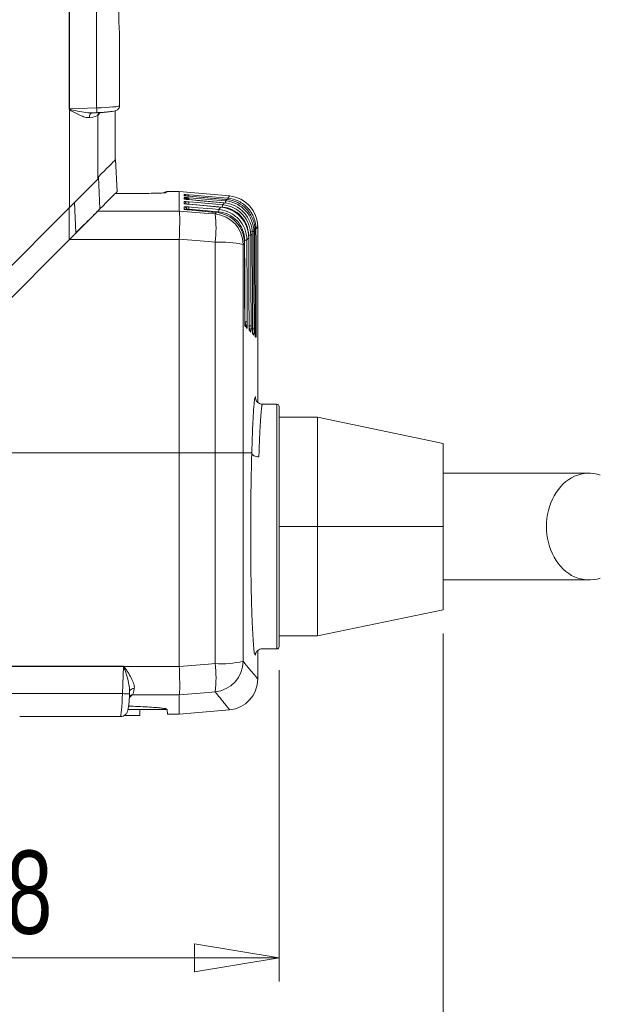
# Model space of a CAD drawing. Header units: millimetres. Extents: x 5 to 415, y 5 to 292.
# Tile 40 of 57: x 162 to 187, y 176 to 218. Entities that reach past the tile are written whole.
import ezdxf

# ---------------------------------------------------------------- set-up
doc = ezdxf.new("R2010")
doc.units = ezdxf.units.MM
doc.styles.add('SLDTEXTSTYLE1', font='TXT', dxfattribs={"width": 0.75})
doc.dimstyles.new('SLDDIMSTYLE2', dxfattribs={"dimtxt": 3.5, "dimasz": 3.556, "dimexe": 0, "dimexo": 0.0625, "dimgap": 0.875, "dimtad": 1, "dimdec": 1, "dimrnd": 1e-09, "dimzin": 12, "dimdsep": 46, "dimtxsty": 'SLDTEXTSTYLE1', "dimblk1": 'CLOSED', "dimblk2": 'CLOSED', "dimsah": 1, "dimcen": 0.09, "dimadec": 0, "dimazin": 3, "dimtfac": 1, "dimtofl": 0, "dimtmove": 0, "dimatfit": 3, "dimldrblk": 'CLOSED', "dimfxl": 1, "dimfrac": 2, "dimtolj": 1, "dimtzin": 12, "dimarcsym": 0})
doc.dimstyles.new('SLDDIMSTYLE3', dxfattribs={"dimtxt": 3.5, "dimasz": 3.556, "dimexe": 0, "dimexo": 0.0625, "dimgap": 0.875, "dimtad": 1, "dimdec": 1, "dimrnd": 1e-09, "dimzin": 12, "dimdsep": 46, "dimtxsty": 'SLDTEXTSTYLE1', "dimblk1": 'CLOSED', "dimblk2": 'CLOSED', "dimsah": 1, "dimcen": 0.09, "dimadec": 0, "dimazin": 3, "dimtfac": 1, "dimtdec": 1, "dimtofl": 0, "dimtmove": 0, "dimatfit": 3, "dimldrblk": 'CLOSED', "dimfxl": 1, "dimfrac": 2, "dimtolj": 1, "dimtzin": 12, "dimarcsym": 0})

# ---------------------------------------------------------------- blocks, each defined once
blk = doc.blocks.new('_CLOSED')
at = {"color": 0, "linetype": 'ByBlock', "lineweight": -2}
for p, q in [((-1, 0.166667), (0, 0)), ((-1, 0.166667), (-1, -0.166667)), ((0, 0), (-1, -0.166667)), ((0, 0), (-1, 0))]:
    blk.add_line(p, q, dxfattribs=at)
blk = doc.blocks.new('_D_6')
at = {"color": 7, "linetype": 'Continuous', "lineweight": 0}
for p, q in [((144.559, 216.309), (144.559, 168.81)), ((180.271, 191.674), (180.271, 168.81)), ((180.271, 169.81), (144.559, 169.81))]:
    blk.add_line(p, q, dxfattribs=at)
at = {"color": 7, "linetype": 'Continuous', "lineweight": 0, "xscale": 3.556, "yscale": 3.556}
for p, rotation in [((144.559, 169.81, 0.1), 180), ((180.271, 169.81, 0.1), 360)]:
    blk.add_blockref('_CLOSED', p, dxfattribs=dict(at, rotation=rotation))
at = {"color": 7, "linetype": 'Continuous', "lineweight": 0, "insert": (157.002, 174.321), "char_height": 3.5, "attachment_point": 1, "style": 'SLDTEXTSTYLE1'}
blk.add_mtext('35,7', dxfattribs=at)
blk = doc.blocks.new('_D_7')
at = {"color": 7, "linetype": 'Continuous', "lineweight": 0}
for p, q in [((144.559, 191.512), (144.559, 177.02)), ((173.371, 190.124), (173.371, 177.02)), ((173.371, 178.02), (144.559, 178.02))]:
    blk.add_line(p, q, dxfattribs=at)
at = {"color": 7, "linetype": 'Continuous', "lineweight": 0, "xscale": 3.556, "yscale": 3.556, "rotation": 180}
blk.add_blockref('_CLOSED', (144.559, 178.02, 0.1), dxfattribs=at)
at = {"color": 7, "linetype": 'Continuous', "lineweight": 0, "xscale": 3.556, "yscale": 3.556}
blk.add_blockref('_CLOSED', (173.371, 178.02, 0.1), dxfattribs=at)
at = {"color": 7, "linetype": 'Continuous', "lineweight": 0, "insert": (157.002, 182.531), "char_height": 3.5, "attachment_point": 1, "style": 'SLDTEXTSTYLE1'}
blk.add_mtext('28,8', dxfattribs=at)

msp = doc.modelspace()

# ---------------------------------------------------------------- linework, layer by layer
at = {"color": 7, "linetype": 'Continuous', "lineweight": 15}
for p, q in [((164.544, 213.751), (164.544, 221.67)), ((164.553, 221.67), (164.553, 213.751)), ((165.694, 213.794), (165.694, 221.626)), ((166.659, 216.813), (166.659, 213.891)), ((164.548, 209.606), (164.548, 213.738)), ((164.553, 213.751), (165.694, 213.794)), ((165.489, 213.587), (165.694, 213.594)), ((165.489, 213.59), (165.53, 213.589)), ((165.739, 210.797), (165.739, 213.483)), ((166.479, 211.608), (166.479, 213.678)), ((166.489, 211.618), (166.56, 210.275)), ((165.739, 210.797), (164.548, 209.606)), ((165.743, 210.802), (165.739, 210.797)), ((165.77, 210.898), (165.834, 209.549)), ((166.948, 210.194), (166.479, 210.194)), ((166.948, 210.194), (166.479, 210.194)), ((166.948, 210.194), (166.948, 210.194)), ((169.171, 210.274), (168.654, 210.274)), ((171.286, 210.088), (169.171, 210.274)), ((169.171, 209.453), (169.171, 210.274)), ((169.381, 210.104), (169.381, 210.146)), ((169.381, 209.961), (169.381, 210.021)), ((169.381, 209.771), (169.381, 209.849)), ((169.472, 210.004), (169.472, 209.945)), ((170.987, 209.623), (169.569, 209.744)), ((171.166, 209.938), (169.574, 210.079)), ((171.056, 209.801), (169.574, 209.934)), ((170.91, 209.621), (169.574, 209.741)), ((171.056, 209.801), (171.056, 209.801)), ((171.166, 209.938), (171.166, 209.938)), ((164.548, 209.606), (155.559, 200.617)), ((164.548, 208.263), (165.739, 209.453)), ((165.791, 209.506), (165.739, 209.453)), ((165.739, 209.453), (169.171, 209.453)), ((169.381, 209.533), (169.381, 209.629)), ((169.472, 209.634), (169.472, 209.53)), ((170.824, 209.421), (169.569, 209.528)), ((170.729, 209.396), (169.574, 209.501)), ((170.728, 209.396), (170.729, 209.396)), ((170.91, 209.62), (170.91, 209.621)), ((172.472, 208.793), (172.472, 201.401)), ((164.548, 208.263), (155.559, 199.274)), ((169.171, 208.263), (164.548, 208.263)), ((169.171, 199.274), (169.171, 208.263)), ((171.909, 208.107), (171.909, 208.107)), ((172.092, 208.33), (172.092, 208.33)), ((172.105, 204.711), (172.105, 204.711)), ((172.134, 204.448), (172.153, 204.428)), ((172.383, 201.584), (172.391, 201.524)), ((173.271, 201.324), (172.668, 201.324)), ((173.371, 201.224), (173.371, 191.124)), ((174.991, 200.774), (173.371, 200.774)), ((180.271, 199.674), (174.991, 200.774)), ((174.991, 196.174), (174.991, 200.774)), ((180.271, 199.674), (180.271, 196.174)), ((169.171, 199.274), (155.559, 199.274)), ((169.171, 190.284), (169.171, 199.274)), ((170.676, 199.274), (169.171, 199.274)), ((171.86, 199.274), (172.221, 199.274)), ((186.408, 198.424), (180.271, 198.424)), ((174.991, 191.574), (174.991, 196.174)), ((174.991, 196.174), (180.271, 196.174)), ((180.271, 196.174), (180.271, 192.674)), ((180.271, 193.924), (186.408, 193.924)), ((174.991, 191.574), (180.271, 192.674)), ((173.371, 191.574), (174.991, 191.574)), ((172.383, 190.826), (172.372, 190.765)), ((172.472, 190.954), (172.472, 189.754)), ((172.658, 191.024), (173.271, 191.024)), ((164.221, 190.279), (164.221, 190.289)), ((166.778, 189.139), (166.821, 190.279)), ((166.836, 190.284), (169.171, 190.284)), ((159.164, 189.139), (166.778, 189.139)), ((167.079, 189.207), (167.078, 189.249)), ((167.078, 189.138), (167.082, 189.248)), ((169.171, 189.094), (167.198, 189.094)), ((169.171, 188.274), (169.171, 189.094)), ((166.693, 188.174), (163.485, 188.174)), ((167.516, 188.224), (166.874, 188.224)), ((167.516, 188.474), (168.666, 188.474)), ((167.516, 188.474), (167.516, 188.224)), ((168.665, 188.476), (168.669, 188.274)), ((168.669, 188.274), (169.171, 188.274)), ((169.171, 188.274), (171.286, 188.459))]:
    msp.add_line(p, q, dxfattribs=at)
at = {"color": 144, "linetype": 'Continuous', "lineweight": 0}
for p, q in [((164.544, 213.751), (164.553, 213.751)), ((169.471, 210.02), (169.472, 210.004)), ((169.574, 210.079), (169.574, 210.079)), ((171.923, 204.893), (171.923, 204.893)), ((159.12, 190.289), (166.821, 190.289)), ((166.821, 190.279), (159.12, 190.279)), ((167.002, 188.474), (167.516, 188.474))]:
    msp.add_line(p, q, dxfattribs=at)
at = {"color": 8, "linetype": 'Continuous', "lineweight": 15}
for p, q in [((166.479, 211.608), (166.479, 213.678)), ((168.654, 210.274), (168.61, 210.23)), ((164.821, 208.535), (164.759, 209.817)), ((169.569, 210.013), (169.569, 209.98)), ((169.569, 209.98), (169.574, 209.979)), ((169.569, 209.934), (169.569, 209.98)), ((169.574, 209.934), (169.574, 209.934)), ((169.574, 209.741), (169.574, 209.741)), ((164.535, 209.593), (164.537, 208.252)), ((169.569, 209.528), (169.569, 209.627)), ((169.569, 209.528), (169.569, 209.501)), ((169.574, 209.5), (169.574, 209.501)), ((172.082, 208.387), (172.082, 208.435)), ((173.271, 191.024), (173.271, 201.324)), ((174.991, 196.174), (173.371, 196.174))]:
    msp.add_line(p, q, dxfattribs=at)
at = {"color": 7, "linetype": 'Continuous', "lineweight": 15, "flags": 128}
for points in [[(165.53, 213.589), (165.501, 213.586), (165.473, 213.576), (165.448, 213.558), (165.427, 213.533), (165.41, 213.503), (165.398, 213.468), (165.391, 213.43), (165.391, 213.39)], [(169.574, 210.135), (169.773, 210.118), (170.57, 210.049), (171.211, 209.993)], [(171.166, 209.938), (170.967, 209.956), (170.171, 210.026), (169.574, 210.079)], [(169.574, 210.013), (169.773, 209.996), (170.57, 209.927), (171.119, 209.88)], [(171.056, 209.801), (170.857, 209.819), (170.06, 209.89), (169.574, 209.934)], [(169.574, 209.843), (169.773, 209.826), (170.57, 209.758), (170.992, 209.722)], [(170.91, 209.62), (170.711, 209.638), (169.914, 209.71), (169.574, 209.741)], [(169.171, 209.453), (170.399, 209.353), (170.676, 209.331)], [(169.574, 209.627), (169.773, 209.61), (170.57, 209.542), (170.829, 209.52)], [(170.728, 209.396), (170.529, 209.414), (169.733, 209.486), (169.574, 209.5)], [(172.21, 208.59), (172.228, 208.59), (172.246, 208.59), (172.263, 208.591), (172.277, 208.591), (172.289, 208.591), (172.298, 208.591), (172.304, 208.591), (172.306, 208.591)], [(170.676, 208.145), (170.399, 208.167), (169.171, 208.267)], [(171.918, 208.235), (171.936, 208.235), (171.954, 208.235), (171.97, 208.235), (171.985, 208.235), (171.997, 208.235), (172.006, 208.235), (172.012, 208.235), (172.014, 208.236)], [(172.082, 208.435), (172.1, 208.435), (172.118, 208.435), (172.134, 208.435), (172.149, 208.435), (172.161, 208.435), (172.17, 208.435), (172.176, 208.435), (172.178, 208.435)], [(171.932, 204.788), (171.95, 204.788), (171.968, 204.788), (171.984, 204.788), (171.998, 204.788), (172.01, 204.788), (172.019, 204.788), (172.025, 204.788), (172.028, 204.788)], [(172.094, 204.626), (172.113, 204.626), (172.13, 204.626), (172.147, 204.626), (172.161, 204.626), (172.173, 204.626), (172.182, 204.626), (172.188, 204.626), (172.19, 204.626)], [(172.219, 204.5), (172.238, 204.5), (172.256, 204.5), (172.272, 204.5), (172.287, 204.5), (172.299, 204.5), (172.308, 204.5), (172.313, 204.5), (172.316, 204.5)], [(169.171, 190.28), (170.399, 190.38), (170.676, 190.402)], [(170.676, 189.216), (170.399, 189.194), (169.171, 189.094)]]:
    msp.add_lwpolyline(points, dxfattribs=at)
at = {"color": 8, "linetype": 'Continuous', "lineweight": 15, "flags": 128}
for points in [[(169.381, 209.961), (169.399, 209.957), (169.416, 209.951)], [(169.381, 209.771), (169.399, 209.767), (169.414, 209.762)], [(172.341, 208.702), (172.354, 208.702), (172.369, 208.702), (172.381, 208.702), (172.39, 208.702), (172.396, 208.702), (172.398, 208.702)], [(172.361, 204.412), (172.361, 204.412), (172.376, 204.412), (172.388, 204.412), (172.397, 204.412), (172.402, 204.412), (172.405, 204.412)]]:
    msp.add_lwpolyline(points, dxfattribs=at)
at = {"color": 144, "linetype": 'Continuous', "lineweight": 0, "flags": 128}
msp.add_lwpolyline([(169.572, 210.013), (169.571, 210), (169.569, 209.98)], dxfattribs=at)
at = {"color": 144, "linetype": 'Continuous', "lineweight": 0}
for centre, radius, start, end in [((167.021, 210.347), 4.197, 125.9408, 126.0919), ((169.372, 209.921), 0.1, 14.131, 85.0215), ((169.062, 209.996), 0.513, 353.0768, 1.8355), ((169.373, 209.53), 0.0998, 0.0685, 85.0857), ((168.731, 209.622), 0.843, 353.6072, 0.3715), ((170.638, 187.812), 4.535, 146.9728, 147.108)]:
    msp.add_arc(centre, radius, start, end, dxfattribs=at)
at = {"color": 8, "linetype": 'Continuous', "lineweight": 15}
for centre, radius, start, end in [((164.344, 213.69), 1.354, 355.9505, 4.4144), ((165.936, 213.484), 0.198, 137.741, 180.4818), ((168.61, 210.03), 0.2, 89.9781, 102.8956), ((169.372, 210.046), 0.1, 27.0297, 85.0084), ((169.194, 210.119), 0.38, 354.069, 2.3208), ((170.796, 209.977), 0.415, 353.6603, 2.2158), ((169.372, 209.433), 0.1, 58.6499, 85.0214), ((172.016, 204.425), 0.0997, 0.0298, 21.9928), ((172.159, 204.282), 0.0998, 0.0454, 22.6889), ((166.934, 191.164), 2.031, 265.5856, 274.0495), ((167.197, 188.896), 0.198, 89.5182, 132.259), ((167.25, 189.185), 0.176, 80.8261, 163.4787)]:
    msp.add_arc(centre, radius, start, end, dxfattribs=at)
at = {"color": 7, "linetype": 'Continuous', "lineweight": 15}
for centre, radius, start, end in [((168.654, 210.074), 0.2, 96.0239, 135), ((169.372, 209.749), 0.0999, 0.0444, 85.0557), ((168.756, 209.837), 0.818, 353.5042, 0.4801), ((170.326, 209.872), 0.794, 353.3941, 0.5946), ((171.172, 208.793), 1.3, 0, 85), ((166.304, 208.738), 4.412, 352.2729, 7.7271), ((170.556, 208.032), 1.304, 0.6549, 84.7112), ((169.986, 209.515), 0.843, 353.6061, 0.3726), ((170.174, 209.715), 0.818, 353.5029, 0.4815), ((170.923, 203.903), 4.248, 77.2604, 93.3356), ((171.919, 204.522), 0.0995, 359.9999, 44.985), ((172.083, 204.358), 0.0997, 0.0293, 44.9904), ((172.21, 204.23), 0.0998, 0.0442, 44.9946), ((172.301, 204.14), 0.0999, 0.0443, 44.9976), ((173.271, 201.224), 0.1, 0, 90), ((173.271, 191.124), 0.1, 270, 0), ((170.923, 194.644), 4.248, 266.6645, 282.7397), ((170.556, 190.515), 1.304, 275.2888, 359.3452), ((166.304, 189.809), 4.412, 352.2729, 7.7271), ((171.172, 189.754), 1.3, 275, 0)]:
    msp.add_arc(centre, radius, start, end, dxfattribs=at)
for centre, major_axis, ratio, start_param, end_param in [((165.659, 213.863), (1, 0.028), 0.069936, 4.745325, 6.281214), ((164.443, 213.441), (1.3, 0.053), 0.100782, 5.525149, 6.19495), ((186.408, 196.174), (0, 2.25), 0.795396, 6.01425, 9.693714), ((166.717, 189.174), (0.025, 1), 0.061205, 3.1431, 4.67899), ((167.24, 190.389), (0.053, 1.3), 0.100782, 3.229828, 3.801582)]:
    msp.add_ellipse(centre, major_axis=major_axis, ratio=ratio, start_param=start_param, end_param=end_param, dxfattribs=at)
at = {"color": 8, "linetype": 'Continuous', "lineweight": 15}
for centre, major_axis, start_param, end_param in [((-65.441, 207.079), (231.999, 8.202), 6.195977, 6.201669), ((173.602, 420.274), (8.202, 231.999), 3.222651, 3.228801)]:
    msp.add_ellipse(centre, major_axis=major_axis, ratio=0.087456, start_param=start_param, end_param=end_param, dxfattribs=at)
at = {"color": 7, "linetype": 'Continuous', "lineweight": 15}
for points, knots in [([(166.659, 218.607), (166.659, 218.48), (166.646, 218.335), (166.627, 218.028), (166.621, 217.871), (166.621, 217.551), (166.627, 217.393), (166.646, 217.088), (166.659, 216.94), (166.659, 216.813)], [0, 0, 0, 0, 0.25, 0.25, 0.5, 0.5, 0.75, 0.75, 1, 1, 1, 1]), ([(165.694, 213.594), (165.732, 213.596), (165.84, 213.601), (166.015, 213.612), (166.201, 213.629), (166.357, 213.649), (166.459, 213.67), (166.529, 213.692), (166.594, 213.736), (166.64, 213.795), (166.658, 213.851), (166.659, 213.884), (166.659, 213.891)], [0, 0, 0, 0, 0.079139, 0.23105, 0.384126, 0.539471, 0.701648, 0.809634, 0.870798, 0.925432, 0.983504, 1, 1, 1, 1]), ([(165.391, 213.39), (165.331, 213.381), (165.266, 213.391), (165.128, 213.429), (165.058, 213.457), (164.913, 213.523), (164.839, 213.561), (164.728, 213.621), (164.69, 213.642), (164.635, 213.674), (164.616, 213.685), (164.58, 213.709), (164.56, 213.719), (164.548, 213.738)], [0, 0, 0, 0, 0.25, 0.25, 0.5, 0.5, 0.75, 0.75, 0.875, 0.875, 0.9375, 0.9375, 1, 1, 1, 1]), ([(168.597, 210.228), (168.583, 210.225), (168.551, 210.218), (168.302, 210.207), (167.907, 210.199), (167.442, 210.194), (167.118, 210.194), (166.948, 210.194)], [0, 0, 0, 0, 0.1882229, 0.4121617, 0.6112914, 0.7963486, 1, 1, 1, 1]), ([(169.574, 210.135), (169.523, 210.139), (169.473, 210.143), (169.402, 210.147), (169.381, 210.147), (169.381, 210.146)], [0, 0, 0, 0, 0.5, 0.5, 1, 1, 1, 1]), ([(169.381, 209.961), (169.381, 209.958), (169.402, 209.954), (169.473, 209.944), (169.522, 209.938), (169.574, 209.934)], [0, 0, 0, 0, 0.5, 0.5, 1, 1, 1, 1]), ([(169.574, 209.843), (169.523, 209.848), (169.473, 209.851), (169.402, 209.853), (169.381, 209.852), (169.381, 209.849)], [0, 0, 0, 0, 0.5, 0.5, 1, 1, 1, 1]), ([(169.381, 209.771), (169.381, 209.767), (169.402, 209.762), (169.473, 209.751), (169.522, 209.745), (169.574, 209.741)], [0, 0, 0, 0, 0.5, 0.5, 1, 1, 1, 1]), ([(169.574, 209.934), (169.568, 209.934), (169.538, 209.937), (169.486, 209.942), (169.436, 209.949), (169.413, 209.953), (169.405, 209.955), (169.406, 209.954), (169.406, 209.954)], [0, 0, 0, 0, 0.079076, 0.373214, 0.668408, 0.872037, 0.986646, 1, 1, 1, 1]), ([(169.574, 209.741), (169.568, 209.741), (169.539, 209.744), (169.488, 209.75), (169.439, 209.756), (169.415, 209.761), (169.409, 209.762), (169.41, 209.763), (169.413, 209.761), (169.414, 209.761)], [0, 0, 0, 0, 0.074097, 0.348724, 0.623734, 0.805999, 0.909245, 0.980521, 1, 1, 1, 1]), ([(172.239, 208.509), (172.239, 208.671), (172.209, 208.829), (172.092, 209.129), (172.006, 209.266), (171.681, 209.621), (171.378, 209.772), (171.056, 209.801)], [0, 0, 0, 0, 0.25, 0.25, 0.5, 0.5, 1, 1, 1, 1]), ([(171.119, 209.88), (171.28, 209.866), (171.435, 209.823), (171.724, 209.681), (171.854, 209.584), (172.18, 209.23), (172.305, 208.914), (172.306, 208.591)], [0, 0, 0, 0, 0.25, 0.25, 0.5, 0.5, 1, 1, 1, 1]), ([(172.351, 208.645), (172.351, 208.807), (172.32, 208.965), (172.203, 209.265), (172.118, 209.403), (171.793, 209.758), (171.488, 209.909), (171.166, 209.938)], [0, 0, 0, 0, 0.25, 0.25, 0.5, 0.5, 1, 1, 1, 1]), ([(171.211, 209.993), (171.372, 209.979), (171.527, 209.936), (171.816, 209.794), (171.946, 209.697), (172.272, 209.343), (172.397, 209.026), (172.398, 208.702)], [0, 0, 0, 0, 0.25, 0.25, 0.5, 0.5, 1, 1, 1, 1]), ([(169.171, 209.453), (169.176, 209.44), (169.181, 209.4), (169.187, 209.271), (169.188, 209.184), (169.188, 208.86), (169.182, 208.572), (169.171, 208.267)], [0, 0, 0, 0, 0.25, 0.25, 0.5, 0.5, 1, 1, 1, 1]), ([(169.381, 209.533), (169.381, 209.529), (169.402, 209.523), (169.473, 209.511), (169.522, 209.505), (169.574, 209.5)], [0, 0, 0, 0, 0.5, 0.5, 1, 1, 1, 1]), ([(169.574, 209.501), (169.568, 209.501), (169.539, 209.504), (169.491, 209.509), (169.445, 209.516), (169.421, 209.521), (169.413, 209.523), (169.414, 209.523), (169.414, 209.523)], [0, 0, 0, 0, 0.081109, 0.380695, 0.648905, 0.85509, 0.969774, 1, 1, 1, 1]), ([(171.909, 208.107), (171.908, 208.268), (171.878, 208.426), (171.761, 208.724), (171.676, 208.862), (171.352, 209.215), (171.049, 209.367), (170.728, 209.396)], [0, 0, 0, 0, 0.25, 0.25, 0.5, 0.5, 1, 1, 1, 1]), ([(171.918, 208.235), (171.917, 208.533), (171.801, 208.824), (171.501, 209.149), (171.381, 209.239), (171.115, 209.369), (170.972, 209.408), (170.824, 209.421)], [0, 0, 0, 0, 0.5, 0.5, 0.75, 0.75, 1, 1, 1, 1]), ([(170.829, 209.52), (170.989, 209.506), (171.144, 209.463), (171.433, 209.323), (171.562, 209.226), (171.888, 208.874), (172.013, 208.558), (172.014, 208.236)], [0, 0, 0, 0, 0.25, 0.25, 0.5, 0.5, 1, 1, 1, 1]), ([(172.092, 208.33), (172.091, 208.492), (172.061, 208.649), (171.944, 208.949), (171.859, 209.086), (171.535, 209.44), (171.231, 209.592), (170.91, 209.62)], [0, 0, 0, 0, 0.25, 0.25, 0.5, 0.5, 1, 1, 1, 1]), ([(172.082, 208.435), (172.081, 208.733), (171.966, 209.025), (171.665, 209.351), (171.545, 209.44), (171.278, 209.57), (171.135, 209.61), (170.987, 209.623)], [0, 0, 0, 0, 0.5, 0.5, 0.75, 0.75, 1, 1, 1, 1]), ([(170.992, 209.722), (171.153, 209.708), (171.308, 209.665), (171.597, 209.524), (171.726, 209.427), (172.052, 209.074), (172.177, 208.758), (172.178, 208.435)], [0, 0, 0, 0, 0.25, 0.25, 0.5, 0.5, 1, 1, 1, 1]), ([(172.251, 204.566), (172.25, 204.632), (172.25, 204.699), (172.25, 204.766), (172.249, 205.032), (172.249, 205.299), (172.248, 205.566), (172.245, 206.547), (172.243, 207.528), (172.239, 208.509)], [0, 0, 0, 0, 0.0002, 0.0002, 0.0002, 0.001, 0.001, 0.001, 0.003943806, 0.003943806, 0.003943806, 0.003943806]), ([(172.306, 208.591), (172.306, 208.524), (172.306, 208.457), (172.307, 208.391), (172.307, 208.124), (172.308, 207.857), (172.309, 207.591), (172.311, 206.561), (172.314, 205.53), (172.316, 204.5)], [0, 0, 0, 0, 0.0002, 0.0002, 0.0002, 0.001, 0.001, 0.001, 0.004090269, 0.004090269, 0.004090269, 0.004090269]), ([(172.359, 204.457), (172.359, 204.523), (172.359, 204.59), (172.359, 204.657), (172.359, 204.923), (172.358, 205.19), (172.358, 205.457), (172.356, 206.52), (172.353, 207.582), (172.351, 208.645)], [0, 0, 0, 0, 0.0002, 0.0002, 0.0002, 0.001, 0.001, 0.001, 0.004188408, 0.004188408, 0.004188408, 0.004188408]), ([(172.398, 208.702), (172.398, 208.635), (172.398, 208.569), (172.398, 208.502), (172.399, 208.235), (172.399, 207.969), (172.4, 207.702), (172.401, 206.605), (172.403, 205.508), (172.405, 204.412)], [0, 0, 0, 0, 0.0002, 0.0002, 0.0002, 0.001, 0.001, 0.001, 0.004290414, 0.004290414, 0.004290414, 0.004290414]), ([(171.923, 204.893), (171.923, 204.96), (171.923, 205.027), (171.922, 205.093), (171.921, 205.36), (171.92, 205.627), (171.919, 205.893), (171.916, 206.631), (171.913, 207.369), (171.909, 208.107)], [0, 0, 0, 0, 0.0002, 0.0002, 0.0002, 0.001, 0.001, 0.001, 0.003213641, 0.003213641, 0.003213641, 0.003213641]), ([(172.014, 208.236), (172.015, 208.169), (172.015, 208.102), (172.015, 208.036), (172.017, 207.769), (172.018, 207.502), (172.019, 207.236), (172.022, 206.42), (172.025, 205.604), (172.028, 204.788)], [0, 0, 0, 0, 0.0002, 0.0002, 0.0002, 0.001, 0.001, 0.001, 0.003447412, 0.003447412, 0.003447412, 0.003447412]), ([(172.105, 204.711), (172.105, 204.778), (172.105, 204.844), (172.104, 204.911), (172.104, 205.178), (172.103, 205.444), (172.102, 205.711), (172.099, 206.584), (172.096, 207.457), (172.092, 208.33)], [0, 0, 0, 0, 0.0002, 0.0002, 0.0002, 0.001, 0.001, 0.001, 0.003618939, 0.003618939, 0.003618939, 0.003618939]), ([(172.178, 208.435), (172.179, 208.368), (172.179, 208.302), (172.179, 208.235), (172.18, 207.968), (172.181, 207.702), (172.182, 207.435), (172.185, 206.499), (172.188, 205.562), (172.19, 204.626)], [0, 0, 0, 0, 0.0002, 0.0002, 0.0002, 0.001, 0.001, 0.001, 0.003809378, 0.003809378, 0.003809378, 0.003809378]), ([(171.932, 204.788), (171.945, 204.749), (171.958, 204.709), (171.975, 204.653), (171.981, 204.634), (171.989, 204.603), (171.992, 204.59), (171.989, 204.592)], [0, 0, 0, 0, 0.5, 0.5, 0.75, 0.75, 1, 1, 1, 1]), ([(172.018, 204.522), (172.02, 204.52), (172.022, 204.529), (172.024, 204.563), (172.025, 204.586), (172.028, 204.665), (172.028, 204.726), (172.028, 204.788)], [0, 0, 0, 0, 0.25, 0.25, 0.5, 0.5, 1, 1, 1, 1]), ([(171.93, 204.652), (171.936, 204.646), (171.957, 204.625), (171.976, 204.606), (171.989, 204.592)], [0, 0, 0, 0, 0.317436, 1, 1, 1, 1]), ([(172.018, 204.522), (172.005, 204.535), (171.992, 204.549), (171.978, 204.562), (171.964, 204.576), (171.95, 204.59), (171.936, 204.605)], [0, 0, 0, 0, 0.000713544, 0.000713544, 0.000713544, 0.001434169, 0.001434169, 0.001434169, 0.001434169]), ([(172.094, 204.626), (172.107, 204.586), (172.12, 204.547), (172.138, 204.49), (172.144, 204.471), (172.152, 204.44), (172.156, 204.426), (172.153, 204.428)], [0, 0, 0, 0, 0.5, 0.5, 0.75, 0.75, 1, 1, 1, 1]), ([(172.105, 204.711), (172.105, 204.709), (172.105, 204.669), (172.106, 204.602), (172.108, 204.526), (172.11, 204.481), (172.112, 204.458), (172.112, 204.449), (172.113, 204.446), (172.113, 204.447), (172.113, 204.446), (172.112, 204.449), (172.112, 204.458), (172.11, 204.481), (172.108, 204.526), (172.106, 204.602), (172.105, 204.669), (172.105, 204.709), (172.105, 204.711)], [0, 0, 0, 0, 0.010393, 0.179818, 0.30269, 0.388825, 0.442834, 0.478121, 0.499825, 0.5, 0.500175, 0.521879, 0.557166, 0.611175, 0.69731, 0.820182, 0.989607, 1, 1, 1, 1]), ([(172.105, 204.711), (172.105, 204.648), (172.106, 204.585), (172.109, 204.502), (172.11, 204.477), (172.112, 204.439), (172.114, 204.426), (172.116, 204.425)], [0, 0, 0, 0, 0.5, 0.5, 0.75, 0.75, 1, 1, 1, 1]), ([(172.183, 204.358), (172.172, 204.368), (172.161, 204.379), (172.15, 204.39), (172.139, 204.402), (172.127, 204.413), (172.116, 204.425)], [0, 0, 0, 0, 0.000719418, 0.000719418, 0.000719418, 0.001444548, 0.001444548, 0.001444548, 0.001444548]), ([(172.183, 204.358), (172.184, 204.356), (172.185, 204.366), (172.187, 204.4), (172.188, 204.424), (172.19, 204.502), (172.191, 204.564), (172.19, 204.626)], [0, 0, 0, 0, 0.25, 0.25, 0.5, 0.5, 1, 1, 1, 1]), ([(172.256, 204.3), (172.256, 204.3), (172.257, 204.3), (172.256, 204.303), (172.256, 204.311), (172.254, 204.334), (172.253, 204.379), (172.251, 204.455), (172.251, 204.532), (172.251, 204.581), (172.251, 204.594)], [0, 0, 0, 0, 0.000312, 0.039354, 0.104469, 0.206125, 0.365476, 0.590119, 0.898401, 1, 1, 1, 1]), ([(172.251, 204.566), (172.251, 204.502), (172.251, 204.44), (172.254, 204.33), (172.256, 204.284), (172.259, 204.282)], [0, 0, 0, 0, 0.5, 0.5, 1, 1, 1, 1]), ([(172.31, 204.23), (172.311, 204.229), (172.312, 204.239), (172.314, 204.274), (172.314, 204.298), (172.316, 204.377), (172.316, 204.438), (172.316, 204.5)], [0, 0, 0, 0, 0.25, 0.25, 0.5, 0.5, 1, 1, 1, 1]), ([(172.359, 204.457), (172.36, 204.428), (172.36, 204.375), (172.36, 204.327), (172.361, 204.305)], [0, 0, 0, 0, 0.547916, 1, 1, 1, 1]), ([(172.401, 204.14), (172.401, 204.139), (172.402, 204.149), (172.403, 204.184), (172.403, 204.208), (172.404, 204.288), (172.405, 204.35), (172.405, 204.412)], [0, 0, 0, 0, 0.25, 0.25, 0.5, 0.5, 1, 1, 1, 1]), ([(172.31, 204.23), (172.302, 204.238), (172.294, 204.247), (172.285, 204.255), (172.277, 204.264), (172.268, 204.273), (172.259, 204.282)], [0, 0, 0, 0, 0.000724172, 0.000724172, 0.000724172, 0.001452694, 0.001452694, 0.001452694, 0.001452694]), ([(172.364, 204.19), (172.364, 204.19), (172.364, 204.191), (172.363, 204.197), (172.363, 204.215), (172.361, 204.25), (172.361, 204.285), (172.361, 204.305)], [0, 0, 0, 0, 0.049257, 0.160707, 0.344489, 0.63391, 1, 1, 1, 1]), ([(172.401, 204.14), (172.395, 204.145), (172.39, 204.151), (172.384, 204.156), (172.378, 204.162), (172.372, 204.169), (172.365, 204.175)], [0, 0, 0, 0, 0.000727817, 0.000727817, 0.000727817, 0.001458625, 0.001458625, 0.001458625, 0.001458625]), ([(172.221, 199.274), (172.23, 199.59), (172.239, 199.883), (172.26, 200.406), (172.271, 200.636), (172.293, 201.031), (172.305, 201.196), (172.328, 201.445), (172.339, 201.533), (172.35, 201.581)], [0, 0, 0, 0, 0.25, 0.25, 0.5, 0.5, 0.75, 0.75, 1, 1, 1, 1]), ([(172.669, 201.329), (172.644, 201.329), (172.582, 201.328), (172.499, 201.371), (172.439, 201.428), (172.409, 201.477), (172.395, 201.51), (172.39, 201.526), (172.391, 201.524), (172.391, 201.524)], [0, 0, 0, 0, 0.112602, 0.271521, 0.407685, 0.536289, 0.682732, 0.881378, 1, 1, 1, 1]), ([(170.676, 199.274), (170.83, 199.274), (170.979, 199.274), (171.259, 199.274), (171.385, 199.274), (171.708, 199.274), (171.84, 199.274), (171.86, 199.274)], [0, 0, 0, 0, 0.25, 0.25, 0.5, 0.5, 1, 1, 1, 1]), ([(172.335, 190.782), (172.335, 190.782), (172.327, 190.795), (172.307, 190.981), (172.279, 191.319), (172.251, 191.822), (172.226, 192.437), (172.205, 193.166), (172.188, 193.973), (172.177, 194.85), (172.173, 195.757), (172.175, 196.683), (172.184, 197.59), (172.199, 198.475), (172.214, 199.005), (172.221, 199.274)], [0, 0, 0, 0, 0.000205, 0.082126, 0.166426, 0.248371, 0.332694, 0.414649, 0.498982, 0.580892, 0.665176, 0.747028, 0.83125, 0.914382, 1, 1, 1, 1]), ([(172.221, 199.274), (172.221, 199.274), (172.221, 199.274), (172.221, 199.273), (172.221, 199.273), (172.221, 199.273), (172.221, 199.273)], [0, 0, 0, 0, 0.0000002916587, 0.0000002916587, 0.0000002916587, 0.0000005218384, 0.0000005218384, 0.0000005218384, 0.0000005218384]), ([(172.221, 199.273), (172.224, 199.229), (172.257, 199.186), (172.368, 199.123), (172.444, 199.104), (172.521, 199.103)], [0, 0, 0, 0, 0.5, 0.5, 1, 1, 1, 1]), ([(172.381, 190.825), (172.381, 190.825), (172.381, 190.823), (172.384, 190.836), (172.397, 190.868), (172.432, 190.926), (172.508, 190.989), (172.592, 191.026), (172.643, 191.02), (172.655, 191.019)], [0, 0, 0, 0, 0.00222, 0.236272, 0.419757, 0.586688, 0.757331, 0.943546, 1, 1, 1, 1]), ([(166.836, 190.284), (166.858, 190.271), (166.871, 190.249), (166.9, 190.209), (166.914, 190.188), (166.955, 190.126), (166.98, 190.084), (167.056, 189.961), (167.103, 189.88), (167.188, 189.719), (167.225, 189.64), (167.275, 189.491), (167.289, 189.42), (167.278, 189.359)], [0, 0, 0, 0, 0.0625, 0.0625, 0.125, 0.125, 0.25, 0.25, 0.5, 0.5, 0.75, 0.75, 1, 1, 1, 1]), ([(169.171, 190.28), (169.176, 190.127), (169.181, 189.981), (169.187, 189.704), (169.188, 189.579), (169.188, 189.256), (169.182, 189.121), (169.171, 189.094)], [0, 0, 0, 0, 0.25, 0.25, 0.5, 0.5, 1, 1, 1, 1]), ([(171.86, 190.5), (172.064, 190.25), (172.218, 190.063), (172.423, 189.814), (172.472, 189.754), (172.472, 189.754)], [0, 0, 0, 0, 0.5, 0.5, 1, 1, 1, 1]), ([(166.693, 188.174), (166.734, 188.178), (166.806, 188.187), (166.889, 188.24), (166.942, 188.296), (166.975, 188.353), (166.998, 188.411), (167.018, 188.488), (167.037, 188.6), (167.056, 188.77), (167.069, 188.951), (167.075, 189.08), (167.078, 189.138)], [0, 0, 0, 0, 0.08975, 0.155581, 0.213805, 0.268143, 0.326406, 0.415232, 0.580465, 0.724294, 0.875014, 1, 1, 1, 1]), ([(171.286, 188.459), (171.286, 188.459), (171.236, 188.522), (171.033, 188.775), (170.88, 188.964), (170.676, 189.216)], [0, 0, 0, 0, 0.5, 0.5, 1, 1, 1, 1]), ([(167.032, 188.612), (167.167, 188.608), (167.459, 188.598), (167.84, 188.579), (168.177, 188.556), (168.429, 188.532), (168.623, 188.505), (168.65, 188.487), (168.665, 188.476)], [0, 0, 0, 0, 0.138746, 0.300726, 0.462706, 0.62489, 0.787075, 1, 1, 1, 1]), ([(163.485, 188.174), (163.404, 188.174), (163.32, 188.175), (163.149, 188.178), (163.059, 188.18), (162.795, 188.18), (162.619, 188.174), (162.456, 188.174)], [0, 0, 0, 0, 0.25, 0.25, 0.5, 0.5, 1, 1, 1, 1])]:
    msp.add_open_spline(points, degree=3, knots=knots, dxfattribs=at)
at = {"color": 144, "linetype": 'Continuous', "lineweight": 0}
for points, knots in [([(164.548, 213.738), (164.547, 213.74), (164.546, 213.742), (164.545, 213.745), (164.544, 213.747), (164.544, 213.749), (164.544, 213.751)], [0, 0, 0, 0, 0.00000753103, 0.00000753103, 0.00000753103, 0.00001383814, 0.00001383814, 0.00001383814, 0.00001383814]), ([(164.553, 213.751), (164.553, 213.75), (164.553, 213.75), (164.553, 213.749), (164.553, 213.749), (164.554, 213.748), (164.554, 213.748), (164.554, 213.747), (164.555, 213.746), (164.556, 213.745), (164.556, 213.745), (164.557, 213.745), (164.557, 213.745)], [0, 0, 0, 0, 0.000001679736, 0.000001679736, 0.000001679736, 0.000003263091, 0.000003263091, 0.000003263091, 0.000006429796, 0.000006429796, 0.000006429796, 0.000007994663, 0.000007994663, 0.000007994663, 0.000007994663]), ([(165.728, 210.857), (165.738, 210.866), (165.76, 210.889), (165.766, 210.895), (165.77, 210.898)], [0, 0, 0, 0, 0.4095693, 1, 1, 1, 1]), ([(169.381, 210.104), (169.381, 210.102), (169.402, 210.098), (169.473, 210.089), (169.523, 210.084), (169.574, 210.079)], [0, 0, 0, 0, 0.5, 0.5, 1, 1, 1, 1]), ([(169.574, 210.013), (169.523, 210.017), (169.473, 210.021), (169.402, 210.024), (169.381, 210.023), (169.381, 210.021)], [0, 0, 0, 0, 0.5, 0.5, 1, 1, 1, 1]), ([(169.569, 209.98), (169.558, 209.982), (169.546, 209.984), (169.536, 209.986), (169.525, 209.988), (169.516, 209.99), (169.507, 209.992), (169.498, 209.994), (169.491, 209.996), (169.486, 209.998), (169.48, 210), (169.476, 210.001), (169.474, 210.002), (169.473, 210.003), (169.472, 210.004), (169.472, 210.004)], [0, 0, 0, 0, 0.0000343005, 0.0000343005, 0.0000343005, 0.000068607, 0.000068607, 0.000068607, 0.0001028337, 0.0001028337, 0.0001028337, 0.0001368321, 0.0001368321, 0.0001368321, 0.0001547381, 0.0001547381, 0.0001547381, 0.0001547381]), ([(165.834, 209.549), (165.828, 209.542), (165.813, 209.528), (165.77, 209.484), (165.741, 209.456), (165.641, 209.356), (165.555, 209.27), (165.366, 209.081), (165.261, 208.976), (165.047, 208.761), (164.934, 208.649), (164.821, 208.535)], [0, 0, 0, 0, 0.125, 0.125, 0.25, 0.25, 0.5, 0.5, 0.75, 0.75, 1, 1, 1, 1]), ([(169.574, 209.627), (169.523, 209.631), (169.473, 209.634), (169.402, 209.635), (169.381, 209.633), (169.381, 209.629)], [0, 0, 0, 0, 0.5, 0.5, 1, 1, 1, 1]), ([(169.472, 209.53), (169.472, 209.532), (169.474, 209.533), (169.478, 209.534), (169.482, 209.535), (169.487, 209.535), (169.494, 209.535), (169.501, 209.535), (169.51, 209.535), (169.519, 209.534), (169.528, 209.533), (169.539, 209.532), (169.55, 209.531), (169.556, 209.53), (169.562, 209.529), (169.569, 209.528)], [0, 0, 0, 0, 0.0000336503, 0.0000336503, 0.0000336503, 0.0000671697, 0.0000671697, 0.0000671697, 0.000100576, 0.000100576, 0.000100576, 0.0001340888, 0.0001340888, 0.0001340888, 0.0001534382, 0.0001534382, 0.0001534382, 0.0001534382]), ([(171.923, 204.893), (171.923, 204.829), (171.924, 204.766), (171.928, 204.683), (171.929, 204.658), (171.932, 204.619), (171.934, 204.606), (171.936, 204.605)], [0, 0, 0, 0, 0.5, 0.5, 0.75, 0.75, 1, 1, 1, 1]), ([(166.821, 190.289), (166.824, 190.289), (166.827, 190.288), (166.83, 190.287), (166.832, 190.286), (166.834, 190.285), (166.836, 190.284)], [0, 0, 0, 0, 0.00000849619, 0.00000849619, 0.00000849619, 0.00001521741, 0.00001521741, 0.00001521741, 0.00001521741]), ([(166.83, 190.275), (166.829, 190.276), (166.828, 190.277), (166.826, 190.278), (166.825, 190.279), (166.824, 190.279), (166.823, 190.279), (166.823, 190.279), (166.822, 190.279), (166.821, 190.279)], [0, 0, 0, 0, 0.000004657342, 0.000004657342, 0.000004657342, 0.000007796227, 0.000007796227, 0.000007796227, 0.000009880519, 0.000009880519, 0.000009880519, 0.000009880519])]:
    msp.add_open_spline(points, degree=3, knots=knots, dxfattribs=at)
at = {"color": 8, "linetype": 'Continuous', "lineweight": 15}
for points, knots in [([(164.557, 213.745), (164.562, 213.742), (164.571, 213.737), (164.712, 213.695), (164.967, 213.648), (165.271, 213.589), (165.434, 213.589), (165.489, 213.59)], [0, 0, 0, 0, 0.015647, 0.033018, 0.447329, 0.814055, 1, 1, 1, 1]), ([(172.361, 204.305), (172.361, 204.294), (172.361, 204.259), (172.362, 204.217), (172.364, 204.183), (172.365, 204.178), (172.365, 204.175)], [0, 0, 0, 0, 0.158725, 0.50836, 0.753557, 1, 1, 1, 1]), ([(172.371, 204.21), (172.371, 204.21), (172.372, 204.21), (172.371, 204.212), (172.37, 204.219), (172.367, 204.229), (172.364, 204.24), (172.362, 204.246)], [0, 0, 0, 0, 0.072616, 0.291987, 0.428888, 0.699833, 1, 1, 1, 1]), ([(172.35, 201.581), (172.361, 201.621), (172.373, 201.665), (172.382, 201.59), (172.383, 201.584)], [0, 0, 0, 0, 0.908976, 1, 1, 1, 1]), ([(172.668, 201.296), (172.662, 201.299), (172.648, 201.307), (172.623, 201.123), (172.596, 200.81), (172.568, 200.352), (172.542, 199.79), (172.528, 199.329), (172.521, 199.103)], [0, 0, 0, 0, 0.129429, 0.301669, 0.478903, 0.651024, 0.82813, 1, 1, 1, 1]), ([(167.078, 189.249), (167.078, 189.292), (167.079, 189.428), (167.007, 189.731), (166.926, 190.012), (166.865, 190.197), (166.851, 190.233), (166.841, 190.258), (166.834, 190.269), (166.83, 190.275)], [0, 0, 0, 0, 0.140145, 0.439336, 0.878921, 0.930956, 0.962366, 0.98184, 1, 1, 1, 1])]:
    msp.add_open_spline(points, degree=3, knots=knots, dxfattribs=at)
at = {"color": 144, "linetype": 'Continuous', "lineweight": 0}
for points in [[(166.489, 211.618), (166.372, 211.501), (166.132, 211.261), (165.77, 210.898)], [(166.56, 210.275), (166.443, 210.158), (166.201, 209.915), (165.834, 209.549)]]:
    msp.add_open_spline(points, degree=3, dxfattribs=at)
at = {"color": 7, "linetype": 'Continuous', "lineweight": 15}
for points in [[(170.992, 209.722), (171.015, 209.75), (171.036, 209.776), (171.056, 209.801)], [(171.119, 209.88), (171.136, 209.901), (171.152, 209.92), (171.166, 209.938)], [(171.211, 209.993), (171.262, 210.057), (171.286, 210.088), (171.286, 210.088)], [(169.171, 209.453), (169.171, 209.453), (169.171, 209.453), (169.171, 209.453)], [(170.676, 209.331), (170.694, 209.353), (170.711, 209.375), (170.728, 209.396)], [(170.829, 209.52), (170.857, 209.555), (170.884, 209.589), (170.91, 209.62)], [(172.239, 208.509), (172.22, 208.486), (172.2, 208.461), (172.178, 208.435)], [(172.351, 208.645), (172.337, 208.628), (172.322, 208.61), (172.306, 208.591)], [(172.472, 208.793), (172.472, 208.793), (172.448, 208.764), (172.398, 208.702)], [(169.171, 208.267), (169.171, 208.266), (169.171, 208.264), (169.171, 208.263)], [(170.676, 199.274), (170.676, 202.234), (170.676, 205.192), (170.676, 208.145)], [(171.909, 208.107), (171.893, 208.087), (171.877, 208.067), (171.86, 208.047)], [(171.932, 204.788), (171.928, 205.937), (171.923, 207.086), (171.918, 208.235)], [(172.092, 208.33), (172.067, 208.3), (172.042, 208.268), (172.014, 208.236)], [(171.86, 208.047), (171.86, 205.127), (171.86, 202.201), (171.86, 199.274)], [(170.676, 190.402), (170.676, 193.355), (170.676, 196.313), (170.676, 199.274)], [(171.86, 199.274), (171.86, 196.346), (171.86, 193.42), (171.86, 190.5)], [(169.171, 190.284), (169.171, 190.283), (169.171, 190.281), (169.171, 190.28)], [(169.171, 189.094), (169.171, 189.094), (169.171, 189.094), (169.171, 189.094)]]:
    msp.add_open_spline(points, degree=3, dxfattribs=at)

# ---------------------------------------------------------------- dimensions: what is measured, and where the dimension line sits
at = {"color": 7, "linetype": 'Continuous', "lineweight": 0}
for base, p1, p2, dimstyle, picture, middle in [((144.559, 169.81), (180.271, 192.674), (144.559, 217.309), 'SLDDIMSTYLE3', '_D_6', (161.528, 169.81)), ((144.559, 178.02), (173.371, 191.124), (144.559, 192.512), 'SLDDIMSTYLE2', '_D_7', (161.528, 178.02))]:
    dim = msp.add_linear_dim(base=base, p1=p1, p2=p2, dimstyle=dimstyle, dxfattribs=at)
    dim.commit()
    dim.dimension.update_dxf_attribs({"geometry": picture, "text_midpoint": middle, "dimtype": 160})

doc.saveas('drawing.dxf')
